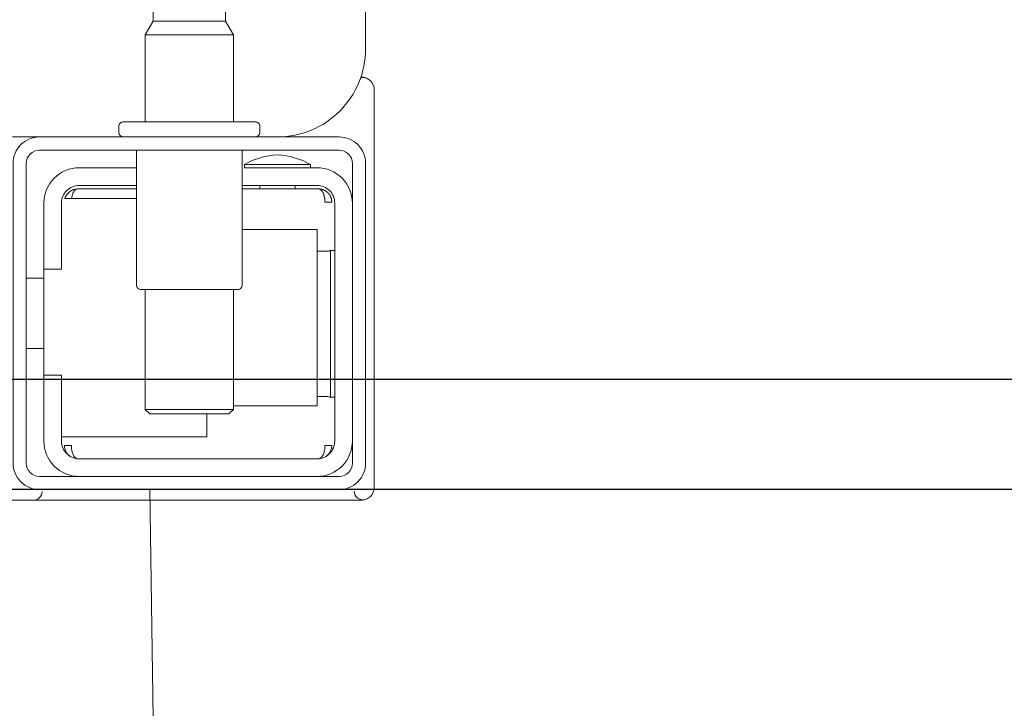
# Model space of a CAD drawing. Header units: millimetres. Extents: x -1893473 to 1546619, y -568027 to 942944.
# Tile 169 of 256: x 167630 to 167742, y -495904 to -495826. Entities that reach past the tile are written whole.
import ezdxf
from ezdxf.enums import TextEntityAlignment as Align

# ---------------------------------------------------------------- set-up
doc = ezdxf.new("R2010")
doc.units = ezdxf.units.MM
doc.header["$LTSCALE"] = 0.2
doc.layers.get('0').update_dxf_attribs({"lineweight": 0})
for name, color, linetype, lineweight in [('!! 0_Opis_pom', 9, 'Continuous', 13), ('!! 1_OPIS POM NOWE', 140, 'Continuous', 5), ('!! 2_wypos-sanitarne', 240, 'Continuous', 9), ('P-Opis nadproża', 150, 'Continuous', 9)]:
    doc.layers.add(name, color=color, linetype=linetype, lineweight=lineweight)
doc.layers.add('!! 1_zabudowa GK', color=33, linetype='Continuous')
doc.layers.add('!!_@ wypos sanit nd', color=7, linetype='Continuous', lineweight=0, plot=False)
doc.styles.add('ARIAL', font='tahoma.ttf')

# ---------------------------------------------------------------- blocks, each defined once
blk = doc.blocks.new('A$C324a30b8')
for points in [[(-0.17832, -0.47832), (-0.17797, -0.23916), (-0.17727, -0.11958), (-0.17552, 0)], [(-0.17552, 0), (0.17552, 0)]]:
    blk.add_lwpolyline(points)
blk = doc.blocks.new('A$C4ebe9e89')
for points in [[(-0.15993, 0.04968), (-0.17248, 0.04968, 0.405519), (-0.172, 0.05018), (-0.172, 0.05088, 0.414214), (-0.1725, 0.05138), (-0.1875, 0.05138, 0.414214), (-0.188, 0.05088), (-0.188, 0.05018, 0.405519), (-0.18751, 0.04968), (-0.19, 0.04968, -0.414214), (-0.2, 0.05968), (-0.2, 0.13968, -0.266001), (-0.19506, 0.1483)], [(-0.185, 0.06836), (-0.185, 0.06812, -0.050055), (-0.18485, 0.06786), (-0.18364, 0.06745, -0.719897), (-0.18364, 0.06707), (-0.18485, 0.06666, -0.050055), (-0.185, 0.0664), (-0.185, 0.06612, -0.050055), (-0.18485, 0.06586), (-0.18364, 0.06545, -0.719897), (-0.18364, 0.06507), (-0.18485, 0.06466, -0.050055), (-0.185, 0.0644), (-0.1841, 0.06388), (-0.1841, 0.06282), (-0.185, 0.06126), (-0.185, 0.05138)], [(-0.175, 0.06836), (-0.175, 0.06812, 0.050055), (-0.17514, 0.06786), (-0.17636, 0.06745, 0.719897), (-0.17636, 0.06707), (-0.17514, 0.06666, 0.050055), (-0.175, 0.0664), (-0.175, 0.06612, 0.050055), (-0.17514, 0.06586), (-0.17636, 0.06545, 0.719897), (-0.17636, 0.06507), (-0.17514, 0.06466, 0.050055), (-0.175, 0.0644), (-0.1759, 0.06388), (-0.1759, 0.06282), (-0.175, 0.06126), (-0.175, 0.05138)], [(-0.20011, 0.05634, 0.091301), (-0.20055, 0.05604, 0.198909), (-0.20099, 0.05497)], [(-0.19944, 0.0564, 0.170835), (-0.20011, 0.05634)], [(-0.186, 0.04818), (-0.186, 0.03288, 0.414214), (-0.1855, 0.03238), (-0.1745, 0.03238, 0.414214), (-0.174, 0.03288), (-0.174, 0.04818)], [(-0.18625, 0.04656, 0.119096), (-0.19, 0.04764, 0.119096), (-0.19375, 0.04656)], [(-0.1985, 0.04218, -0.414214), (-0.1945, 0.04618), (-0.18625, 0.04618), (-0.18625, 0.04656), (-0.19375, 0.04656), (-0.19375, 0.04618)], [(-0.174, 0.04618), (-0.1675, 0.04618, -0.414214), (-0.1635, 0.04218), (-0.16353, 0.04268)], [(-0.186, 0.04418), (-0.1945, 0.04418, 0.414214), (-0.1965, 0.04218), (-0.1965, 0.01518, 0.414214), (-0.1945, 0.01318), (-0.1675, 0.01318, 0.414214), (-0.1655, 0.01518), (-0.1655, 0.02268), (-0.1635, 0.02268), (-0.1635, 0.04218)], [(-0.1635, 0.03468), (-0.1655, 0.03468), (-0.1655, 0.04218, 0.414214), (-0.1675, 0.04418), (-0.174, 0.04418)], [(-0.1945, 0.02025), (-0.19515, 0.02024), (-0.19542, 0.02024), (-0.1956, 0.02024), (-0.19567, 0.02024, 0.116465), (-0.19589, 0.02018), (-0.19601, 0.02013), (-0.19601, 0.03683), (-0.19589, 0.03678, 0.116465), (-0.19567, 0.03672), (-0.19542, 0.03672), (-0.19515, 0.03672), (-0.1945, 0.03671)], [(-0.1675, 0.01118, 0.414214), (-0.1635, 0.01518), (-0.1635, 0.02268)], [(-0.1985, 0.01518, 0.414214), (-0.1945, 0.01118)], [(-0.20099, 0.00998, 0.198909), (-0.20055, 0.00892, 0.091301), (-0.20011, 0.00862)], [(-0.16237, 0.00849), (-0.16249, 0.00849), (-0.16269, 0.00849), (-0.16294, 0.00849), (-0.16323, 0.00849), (-0.16357, 0.00849), (-0.16393, 0.00849), (-0.16428, 0.00849), (-0.19771, 0.00849), (-0.19841, 0.00849), (-0.19903, 0.00849), (-0.19948, 0.00849), (-0.19961, 0.00849), (-0.19973, 0.00851), (-0.19984, 0.00853), (-0.20003, 0.00859, 0.517033), (-0.1987, 0.00952)], [(-0.1633, 0.00948, 0.412536), (-0.1623, 0.00848), (-0.1125, 0.00848), (-0.11221, 0.00851), (-0.11193, 0.0086), (-0.11168, 0.00873), (-0.11145, 0.00892), (-0.11126, 0.00914), (-0.11112, 0.0094), (-0.11104, 0.00968)]]:
    blk.add_lwpolyline(points, format="xyb")
for points in [[(-0.1759, 0.06282), (-0.1841, 0.06282)], [(-0.175, 0.06126), (-0.185, 0.06126)], [(-0.20001, 0.05638), (-0.19987, 0.05642), (-0.19976, 0.05645), (-0.19962, 0.05647), (-0.19948, 0.05647)], [(-0.20099, 0.05497), (-0.20099, 0.00998)], [(-0.19478, 0.04378), (-0.186, 0.04378)], [(-0.192, 0.04418), (-0.192, 0.04378)], [(-0.188, 0.04418), (-0.188, 0.04378)], [(-0.16664, 0.04268), (-0.16666, 0.04284), (-0.16669, 0.04295), (-0.16672, 0.04306), (-0.16675, 0.04316), (-0.16679, 0.04326), (-0.16683, 0.04337), (-0.16689, 0.04346), (-0.16694, 0.04355), (-0.16701, 0.04363), (-0.1671, 0.0437), (-0.16718, 0.04375), (-0.16728, 0.04378), (-0.16718, 0.04377), (-0.16708, 0.04376), (-0.16696, 0.04373), (-0.16686, 0.0437), (-0.16677, 0.04367), (-0.16666, 0.04362), (-0.16657, 0.04357), (-0.16646, 0.0435), (-0.16636, 0.04342), (-0.16627, 0.04334), (-0.16618, 0.04324), (-0.1661, 0.04314), (-0.16603, 0.04303), (-0.16597, 0.04292), (-0.16592, 0.0428), (-0.16588, 0.04268), (-0.174, 0.04268)], [(-0.174, 0.04378), (-0.16722, 0.04378)], [(-0.185, 0.01918), (-0.1945, 0.01918), (-0.1945, 0.03918), (-0.186, 0.03918)], [(-0.19591, 0.03679), (-0.19602, 0.03679), (-0.19616, 0.03679), (-0.19632, 0.03679), (-0.1965, 0.03679)], [(-0.1615, 0.03368), (-0.1635, 0.03368)], [(-0.185, 0.03238), (-0.185, 0.01876), (-0.1845, 0.01826), (-0.1755, 0.01826), (-0.175, 0.01876), (-0.175, 0.03238)], [(-0.1615, 0.02568), (-0.1635, 0.02568)], [(-0.1965, 0.02017), (-0.19632, 0.02017), (-0.19616, 0.02017), (-0.19602, 0.02017), (-0.19591, 0.02017)], [(-0.175, 0.01876), (-0.185, 0.01876)], [(-0.182, 0.01826), (-0.182, 0.01568), (-0.1655, 0.01568)], [(-0.16636, 0.01353), (-0.16625, 0.01364), (-0.16618, 0.01371), (-0.16612, 0.01379), (-0.16606, 0.01388), (-0.166, 0.01398), (-0.16596, 0.01407), (-0.16592, 0.01417), (-0.16589, 0.01428), (-0.16586, 0.01438), (-0.16584, 0.01449), (-0.16583, 0.01459), (-0.16583, 0.01469), (-0.16593, 0.01468), (-0.16606, 0.01468), (-0.1663, 0.01468), (-0.1664, 0.01468), (-0.16651, 0.01468), (-0.16661, 0.01468), (-0.16661, 0.01458), (-0.16662, 0.01448), (-0.16663, 0.01438), (-0.16664, 0.01428), (-0.16665, 0.01418), (-0.16667, 0.01407), (-0.1667, 0.01397), (-0.16673, 0.01387), (-0.16676, 0.01377), (-0.1668, 0.01366), (-0.16685, 0.01356), (-0.1669, 0.01347), (-0.16697, 0.01338), (-0.16704, 0.01331), (-0.16712, 0.01325), (-0.16725, 0.01318), (-0.19475, 0.01318), (-0.19493, 0.01328), (-0.19501, 0.01336), (-0.19507, 0.01344), (-0.19513, 0.01353), (-0.19518, 0.01363), (-0.19522, 0.01372), (-0.19526, 0.01383), (-0.19529, 0.01393), (-0.19532, 0.01405), (-0.19534, 0.01415), (-0.19536, 0.01425), (-0.19537, 0.01435), (-0.19538, 0.01446), (-0.19538, 0.01458), (-0.19539, 0.01468), (-0.19617, 0.01467), (-0.19616, 0.01456), (-0.19615, 0.01446), (-0.19613, 0.01435), (-0.1961, 0.01425), (-0.19607, 0.01415), (-0.19603, 0.01405), (-0.19598, 0.01395), (-0.19592, 0.01386), (-0.19586, 0.01377), (-0.19579, 0.01369), (-0.19571, 0.01361), (-0.19563, 0.01353)]]:
    blk.add_lwpolyline(points)
for points in [[(-0.2, 0.01268), (-0.2, 0.04668, -0.414214), (-0.197, 0.04968), (-0.163, 0.04968, -0.414214), (-0.16, 0.04668), (-0.16, 0.01268, -0.414214), (-0.163, 0.00968), (-0.197, 0.00968, -0.414214)], [(-0.1615, 0.04668), (-0.1615, 0.01268, -0.414214), (-0.163, 0.01118), (-0.197, 0.01118, -0.414214), (-0.1985, 0.01268), (-0.1985, 0.04668, -0.414214), (-0.197, 0.04818), (-0.163, 0.04818, -0.414214)]]:
    blk.add_lwpolyline(points, format="xyb", close=True)
blk.add_lwpolyline([(-0.19467, 0.04378), (-0.19466, 0.04378), (-0.19466, 0.04378), (-0.19466, 0.04378), (-0.19466, 0.04378), (-0.19466, 0.04378), (-0.19466, 0.04378), (-0.19466, 0.04378), (-0.19466, 0.04378), (-0.19466, 0.04378), (-0.19466, 0.04378), (-0.19466, 0.04378), (-0.19466, 0.04378), (-0.19466, 0.04378), (-0.19466, 0.04378), (-0.19466, 0.04378), (-0.19466, 0.04378), (-0.19467, 0.04378), (-0.19467, 0.04378), (-0.19467, 0.04378), (-0.19467, 0.04378), (-0.19468, 0.04378), (-0.19468, 0.04378), (-0.19469, 0.04378), (-0.1947, 0.04378), (-0.1947, 0.04378), (-0.19471, 0.04378), (-0.19471, 0.04378), (-0.19471, 0.04378), (-0.19471, 0.04378), (-0.19472, 0.04378), (-0.19472, 0.04378), (-0.19472, 0.04377), (-0.19472, 0.04377), (-0.19473, 0.04377), (-0.19473, 0.04377), (-0.19473, 0.04377), (-0.19473, 0.04377), (-0.19473, 0.04377), (-0.19473, 0.04377), (-0.19474, 0.04377), (-0.19474, 0.04377), (-0.19474, 0.04377), (-0.19474, 0.04377), (-0.19474, 0.04377), (-0.19475, 0.04377), (-0.19475, 0.04377), (-0.19475, 0.04377), (-0.19475, 0.04377), (-0.19476, 0.04377), (-0.19476, 0.04377), (-0.19476, 0.04377), (-0.19477, 0.04376), (-0.19477, 0.04376), (-0.19477, 0.04376), (-0.19478, 0.04376), (-0.19479, 0.04376), (-0.19479, 0.04376), (-0.1948, 0.04375), (-0.19481, 0.04375), (-0.19481, 0.04375), (-0.19482, 0.04374), (-0.19483, 0.04374), (-0.19483, 0.04374), (-0.19484, 0.04373), (-0.19485, 0.04373), (-0.19485, 0.04373), (-0.19486, 0.04372), (-0.19487, 0.04372), (-0.19488, 0.04371), (-0.19488, 0.04371), (-0.19489, 0.0437), (-0.1949, 0.0437), (-0.1949, 0.04369), (-0.19491, 0.04369), (-0.19492, 0.04368), (-0.19493, 0.04368), (-0.19493, 0.04367), (-0.19494, 0.04367), (-0.19495, 0.04366), (-0.19495, 0.04366), (-0.19496, 0.04365), (-0.19497, 0.04364), (-0.19497, 0.04364), (-0.19498, 0.04363), (-0.19499, 0.04362), (-0.19499, 0.04362), (-0.195, 0.04361), (-0.19501, 0.0436), (-0.19501, 0.04359), (-0.19502, 0.04359), (-0.19503, 0.04358), (-0.19503, 0.04357), (-0.19504, 0.04356), (-0.19504, 0.04356), (-0.19505, 0.04355), (-0.19506, 0.04354), (-0.19506, 0.04353), (-0.19507, 0.04352), (-0.19508, 0.04351), (-0.19508, 0.0435), (-0.19509, 0.04349), (-0.19509, 0.04349), (-0.1951, 0.04348), (-0.19511, 0.04347), (-0.19511, 0.04346), (-0.19512, 0.04345), (-0.19512, 0.04344), (-0.19513, 0.04343), (-0.19513, 0.04342), (-0.19514, 0.04341), (-0.19515, 0.0434), (-0.19515, 0.04339), (-0.19516, 0.04338), (-0.19516, 0.04337), (-0.19517, 0.04336), (-0.19517, 0.04334), (-0.19518, 0.04333), (-0.19518, 0.04332), (-0.19519, 0.04331), (-0.19519, 0.0433), (-0.1952, 0.04329), (-0.1952, 0.04328), (-0.19521, 0.04327), (-0.19521, 0.04325), (-0.19522, 0.04324), (-0.19522, 0.04323), (-0.19523, 0.04322), (-0.19523, 0.04321), (-0.19524, 0.04319), (-0.19524, 0.04318), (-0.19525, 0.04317), (-0.19525, 0.04316), (-0.19526, 0.04313), (-0.19527, 0.04311), (-0.19527, 0.04308), (-0.19528, 0.04306), (-0.19529, 0.04303), (-0.1953, 0.043), (-0.1953, 0.04298), (-0.19531, 0.04295), (-0.19532, 0.04292), (-0.19532, 0.0429), (-0.19533, 0.04287), (-0.19533, 0.04285), (-0.19534, 0.04282), (-0.19534, 0.04279), (-0.19535, 0.04277), (-0.19535, 0.04274), (-0.19536, 0.04271), (-0.19536, 0.04269), (-0.19536, 0.04266), (-0.19537, 0.04263), (-0.19537, 0.04261), (-0.19537, 0.04258), (-0.19537, 0.04257), (-0.19537, 0.04256), (-0.19537, 0.04255), (-0.19537, 0.04255), (-0.19537, 0.04254), (-0.19538, 0.04253), (-0.19538, 0.04253), (-0.19538, 0.04252), (-0.19538, 0.04252), (-0.19538, 0.04251), (-0.19538, 0.04251), (-0.19538, 0.0425), (-0.19538, 0.04249), (-0.19538, 0.04249), (-0.19538, 0.04248), (-0.19538, 0.04248), (-0.19538, 0.04248), (-0.19538, 0.04247), (-0.19538, 0.04247), (-0.19538, 0.04246), (-0.19538, 0.04246), (-0.19538, 0.04246), (-0.19538, 0.04245), (-0.19538, 0.04245), (-0.19538, 0.04245), (-0.19538, 0.04244), (-0.19538, 0.04244), (-0.19538, 0.04244), (-0.19538, 0.04244), (-0.19538, 0.04243), (-0.19538, 0.04243), (-0.19538, 0.04243), (-0.19538, 0.04242), (-0.19538, 0.04242), (-0.19538, 0.04241), (-0.19538, 0.04241), (-0.19538, 0.0424), (-0.19538, 0.0424), (-0.19538, 0.04239), (-0.19538, 0.04239), (-0.19538, 0.04239), (-0.19538, 0.04238), (-0.19538, 0.04238), (-0.19538, 0.04237), (-0.19538, 0.04237), (-0.19538, 0.04236), (-0.19538, 0.04236), (-0.19538, 0.04235), (-0.19538, 0.04235), (-0.19538, 0.04234), (-0.19538, 0.04234), (-0.19538, 0.04234), (-0.19538, 0.04233), (-0.19538, 0.04232), (-0.19538, 0.04232), (-0.19538, 0.04231), (-0.19538, 0.04231), (-0.19538, 0.04231), (-0.19538, 0.0423), (-0.19538, 0.0423), (-0.19538, 0.04229), (-0.19538, 0.04229), (-0.19538, 0.04229), (-0.19538, 0.04229), (-0.19538, 0.04228), (-0.19538, 0.04228), (-0.19538, 0.04228), (-0.19538, 0.04228), (-0.19539, 0.04228), (-0.19539, 0.04228), (-0.19539, 0.04228), (-0.19539, 0.04227), (-0.19539, 0.04227), (-0.1954, 0.04227), (-0.1954, 0.04227), (-0.1954, 0.04227), (-0.1954, 0.04227), (-0.19541, 0.04227), (-0.19541, 0.04227), (-0.19542, 0.04227), (-0.19542, 0.04227), (-0.19543, 0.04228), (-0.19544, 0.04228), (-0.19545, 0.04228), (-0.19545, 0.04228), (-0.19546, 0.04228), (-0.19546, 0.04228), (-0.19546, 0.04228), (-0.19547, 0.04228), (-0.19548, 0.04228), (-0.19549, 0.04228), (-0.19549, 0.04228), (-0.1955, 0.04228), (-0.19551, 0.04228), (-0.19552, 0.04228), (-0.19553, 0.04228), (-0.19554, 0.04228), (-0.19555, 0.04228), (-0.19556, 0.04228), (-0.19557, 0.04228), (-0.19558, 0.04228), (-0.19559, 0.04228), (-0.19561, 0.04228), (-0.19563, 0.04228), (-0.19565, 0.04228), (-0.19568, 0.04228), (-0.1957, 0.04228), (-0.19574, 0.04228), (-0.19576, 0.04228), (-0.19578, 0.04228), (-0.19595, 0.04228), (-0.19596, 0.04228), (-0.19598, 0.04228), (-0.19599, 0.04228), (-0.196, 0.04228), (-0.19602, 0.04228), (-0.19603, 0.04228), (-0.19604, 0.04228), (-0.19605, 0.04228), (-0.19606, 0.04228), (-0.19607, 0.04228), (-0.19608, 0.04228), (-0.19609, 0.04228), (-0.1961, 0.04228), (-0.19611, 0.04228), (-0.19612, 0.04228), (-0.19613, 0.04229), (-0.19613, 0.04229), (-0.19614, 0.04229), (-0.19614, 0.04229), (-0.19615, 0.04229), (-0.19615, 0.04229), (-0.19615, 0.04229), (-0.19615, 0.04229), (-0.19616, 0.04229), (-0.19616, 0.04229), (-0.19616, 0.04228), (-0.19616, 0.04228), (-0.19616, 0.04228), (-0.19616, 0.04228), (-0.19616, 0.04228), (-0.19616, 0.04228), (-0.19616, 0.04227), (-0.19616, 0.04227), (-0.19616, 0.04227), (-0.19617, 0.04227), (-0.19617, 0.04227), (-0.19617, 0.04227), (-0.19617, 0.04227), (-0.19617, 0.04227), (-0.19617, 0.04227), (-0.19617, 0.04227), (-0.19617, 0.04228), (-0.19617, 0.04228), (-0.19617, 0.04228), (-0.19617, 0.04229), (-0.19617, 0.04229), (-0.19617, 0.04229), (-0.19617, 0.0423), (-0.19617, 0.04231), (-0.19617, 0.04232), (-0.19617, 0.04233), (-0.19617, 0.04234), (-0.19616, 0.04234), (-0.19616, 0.04234), (-0.19616, 0.04235), (-0.19616, 0.04235), (-0.19616, 0.04236), (-0.19616, 0.04236), (-0.19616, 0.04237), (-0.19616, 0.04238), (-0.19616, 0.04239), (-0.19616, 0.04239), (-0.19616, 0.0424), (-0.19616, 0.0424), (-0.19616, 0.04241), (-0.19616, 0.04241), (-0.19616, 0.04241), (-0.19616, 0.04242), (-0.19616, 0.04242), (-0.19616, 0.04243), (-0.19616, 0.04243), (-0.19616, 0.04244), (-0.19616, 0.04244), (-0.19616, 0.04245), (-0.19616, 0.04245), (-0.19616, 0.04246), (-0.19616, 0.04246), (-0.19615, 0.04246), (-0.19615, 0.04246), (-0.19615, 0.04247), (-0.19615, 0.04247), (-0.19615, 0.04248), (-0.19615, 0.04248), (-0.19615, 0.04248), (-0.19615, 0.04249), (-0.19615, 0.04249), (-0.19615, 0.0425), (-0.19615, 0.04251), (-0.19615, 0.04251), (-0.19615, 0.04252), (-0.19615, 0.04252), (-0.19614, 0.04253), (-0.19614, 0.04254), (-0.19614, 0.04254), (-0.19614, 0.04255), (-0.19614, 0.04256), (-0.19614, 0.04256), (-0.19614, 0.04257), (-0.19614, 0.04258), (-0.19613, 0.04259), (-0.19613, 0.0426), (-0.19613, 0.0426), (-0.19613, 0.04261), (-0.19612, 0.04263), (-0.19612, 0.04264), (-0.19612, 0.04266), (-0.19611, 0.04268), (-0.19611, 0.04269), (-0.1961, 0.04271), (-0.1961, 0.04273), (-0.19609, 0.04274), (-0.19609, 0.04276), (-0.19608, 0.04277), (-0.19608, 0.04279), (-0.19607, 0.04281), (-0.19606, 0.04282), (-0.19606, 0.04284), (-0.19605, 0.04285), (-0.19605, 0.04287), (-0.19604, 0.04288), (-0.19603, 0.0429), (-0.19602, 0.04291), (-0.19602, 0.04293), (-0.19601, 0.04295), (-0.196, 0.04296), (-0.19599, 0.04298), (-0.19599, 0.04299), (-0.19598, 0.043), (-0.19597, 0.04302), (-0.19596, 0.04303), (-0.19595, 0.04305), (-0.19595, 0.04306), (-0.19594, 0.04308), (-0.19593, 0.04309), (-0.19592, 0.04311), (-0.19591, 0.04312), (-0.1959, 0.04313), (-0.19589, 0.04315), (-0.19588, 0.04316), (-0.19587, 0.04317), (-0.19586, 0.04319), (-0.19585, 0.0432), (-0.19584, 0.04321), (-0.19583, 0.04323), (-0.19582, 0.04324), (-0.19581, 0.04325), (-0.1958, 0.04327), (-0.19578, 0.04328), (-0.19577, 0.04329), (-0.19576, 0.0433), (-0.19575, 0.04332), (-0.19574, 0.04333), (-0.19573, 0.04334), (-0.19571, 0.04335), (-0.1957, 0.04336), (-0.19569, 0.04338), (-0.19568, 0.04339), (-0.19567, 0.0434), (-0.19565, 0.04341), (-0.19564, 0.04342), (-0.19563, 0.04343), (-0.19561, 0.04344), (-0.1956, 0.04345), (-0.19559, 0.04346), (-0.19557, 0.04347), (-0.19556, 0.04348), (-0.19555, 0.04349), (-0.19553, 0.0435), (-0.19552, 0.04351), (-0.19551, 0.04352), (-0.19549, 0.04353), (-0.19548, 0.04354), (-0.19546, 0.04355), (-0.19545, 0.04356), (-0.19543, 0.04357), (-0.19542, 0.04358), (-0.19541, 0.04358), (-0.19539, 0.04359), (-0.19538, 0.0436), (-0.19536, 0.04361), (-0.19535, 0.04362), (-0.19533, 0.04362), (-0.19532, 0.04363), (-0.1953, 0.04364), (-0.19529, 0.04365), (-0.19527, 0.04365), (-0.19525, 0.04366), (-0.19524, 0.04367), (-0.19522, 0.04367), (-0.19521, 0.04368), (-0.19519, 0.04368), (-0.19518, 0.04369), (-0.19516, 0.0437), (-0.19514, 0.0437), (-0.19513, 0.04371), (-0.19511, 0.04371), (-0.1951, 0.04372), (-0.19508, 0.04372), (-0.19506, 0.04373), (-0.19505, 0.04373), (-0.19503, 0.04373), (-0.19501, 0.04374), (-0.195, 0.04374), (-0.19498, 0.04375), (-0.19496, 0.04375), (-0.19495, 0.04375), (-0.19493, 0.04376), (-0.19491, 0.04376), (-0.19491, 0.04376), (-0.1949, 0.04376), (-0.19489, 0.04376), (-0.19488, 0.04376), (-0.19487, 0.04377), (-0.19486, 0.04377), (-0.19485, 0.04377), (-0.19483, 0.04377), (-0.19482, 0.04377), (-0.19481, 0.04377), (-0.1948, 0.04377), (-0.19479, 0.04377), (-0.19479, 0.04377), (-0.19478, 0.04377), (-0.19478, 0.04378), (-0.19477, 0.04378), (-0.19476, 0.04378), (-0.19475, 0.04378), (-0.19475, 0.04378), (-0.19474, 0.04378), (-0.19474, 0.04378), (-0.19473, 0.04378), (-0.19473, 0.04378), (-0.19471, 0.04378), (-0.1947, 0.04378), (-0.1947, 0.04378), (-0.19469, 0.04378), (-0.19469, 0.04378), (-0.19469, 0.04378), (-0.19469, 0.04378), (-0.19469, 0.04378), (-0.19468, 0.04378), (-0.19468, 0.04378), (-0.19468, 0.04378), (-0.19467, 0.04378), (-0.19467, 0.04378), (-0.19467, 0.04378), (-0.19467, 0.04378)], close=True)
blk = doc.blocks.new('A$C2EB40A8D')
at = {"layer": '!! 1_zabudowa GK'}
for points in [[(6407.5648, -1464.98603), (3298.87011, -1464.98603)], [(6407.5648, -1477.48603), (3298.87011, -1477.48603)]]:
    blk.add_lwpolyline(points, dxfattribs=at)
at = {"layer": '!! 2_wypos-sanitarne', "xscale": -1000, "yscale": 1000, "zscale": 1000}
blk.add_blockref('A$C324a30b8', (3801.52528, -1477.48603), dxfattribs=at)
at = {"layer": '!!_@ wypos sanit nd', "xscale": -1000, "yscale": 1000, "zscale": 1000}
blk.add_blockref('A$C4ebe9e89', (3801.52528, -1487.16603), dxfattribs=at)
at = {"layer": '!! 0_Opis_pom', "ltscale": 0.7, "style": 'ARIAL'}
for tag, p in [('B1,21', (-891.77727, 31796.97458)), ('A1,16', (-13651.31084, 31587.95236)), ('B1,19', (-5798.61305, 31587.22944)), ('B1/17', (-9701.43347, 31565.05244)), ('1,23', (10805.41388, 31565.05244)), ('1,22', (4526.58954, 31507.65132)), ('A1,1', (-16866.13618, 31459.3792)), ('B1,18', (-7791.62894, 31330.08444)), ('B1,20', (-2961.4347, 31167.05787)), ('A1,6', (-19287.17717, 30923.71998)), ('B1,1', (14135.63445, 30913.92963)), ('B1,3', (17346.74696, 30023.81022)), ('B1,4', (29817.71501, 29157.67457)), ('A1,5', (-23454.5385, 28820.77901)), ('A1,2', (-17502.57721, 28602.57524)), ('B1,2D', (2616.16402, 28559.52261)), ('A1,15', (-13651.31084, 28261.46046)), ('B1,4', (29883.58177, 28158.35876)), ('B1,2B', (18801.54781, 27650.12382)), ('B1,2A', (13086.7373, 27376.04393)), ('A1,3', (-16846.27912, 25980.40356)), ('B1,8', (9089.53994, 25356.27639)), ('B1,6', (31915.87888, 23754.79829)), ('A1,4', (-24010.17576, 23559.17399)), ('B1,14', (-11621.32288, 23261.44183)), ('B1,13', (-3080.55208, 22924.09997)), ('B1,5', (29245.49088, 22896.69268)), ('B1,10', (3982.60923, 22874.21277)), ('B1,9', (5634.43488, 22623.92098)), ('B1,2C', (13327.26639, 22378.5328)), ('B1,7', (16398.41175, 22348.28836)), ('B1,11', (5553.20442, 20939.83877)), ('B1,12', (3693.27174, 20628.72148)), ('C1,3', (5969.08376, 16336.01084)), ('C1,2', (11955.93711, 11671.55655)), ('C1,1', (15659.17205, 11415.94196)), ('C1,4', (5140.00888, 9205.5831)), ('C1,5', (5680.4486, 6154.54995)), ('C1,10', (16327.05085, 6080.66085)), ('C1,9', (16526.57171, 3173.45283)), ('C1,6', (6367.37903, 2771.84181)), ('D0,18', (-1981.87701, -110.73158)), ('D0,7', (-13531.42299, -1159.67649)), ('C1,7', (7275.77161, -1303.00991)), ('D0,17', (2064.87671, -1345.69113)), ('D0,3', (-9324.21674, -1442.63631)), ('D0,6', (-17529.61851, -1957.37463)), ('D0,10', (-21369.4432, -2140.60378)), ('D,09', (-12990.08379, -2746.32902)), ('D0,2', (-5516.19514, -3101.87722)), ('D0,16', (2266.73061, -3284.15369)), ('D0,8', (-14357.79539, -3567.69719)), ('D0,5', (-10461.54478, -3629.26575)), ('D0,4', (-8396.53404, -4353.7937)), ('D0,15', (1974.41895, -5205.84774)), ('D0,1', (-5633.49598, -5662.48534)), ('D0,11', (-23334.09291, -6045.78706)), ('D0,12', (-22436.85763, -9302.9678)), ('D0,13', (-22436.85763, -11581.16526)), ('D0,14', (-13645.94445, -11884.57769))]:
    blk.add_attdef(tag, text='', height=119.68, dxfattribs=at).set_placement(p, align=Align.MIDDLE_CENTER)
at = {"layer": '!! 1_OPIS POM NOWE', "style": 'ARIAL'}
for tag, p in [('C1.7A', (7769.3756, 685.765)), ('C1.7C', (7655.80151, -2045.04756)), ('C1.8B', (10935.93068, -2107.41983)), ('C1.8A', (13897.39715, -2120.69016)), ('C1.7B', (8274.43201, -3270.18959)), ('E1.2', (16701.02923, -5331.07351)), ('E1.5E', (21974.23379, -5463.99012)), ('E1.5D', (24989.27391, -5785.36474)), ('E1.1', (8357.81567, -5851.01076)), ('E1.5C', (25222.53959, -6394.64172)), ('E1.5B', (27694.70831, -7009.86571)), ('E1.6', (5279.46063, -8141.28746)), ('E1.5A', (25547.9555, -8495.18994)), ('E1.5G', (23977.19473, -9792.46695)), ('E1.5F', (22414.7084, -9822.66389)), ('E1,4', (13935.69867, -10458.20073)), ('E1.5L', (28030.8296, -11267.7725)), ('E1.3', (5639.18862, -11994.01941)), ('E1.5H', (23988.49716, -12231.38049)), ('E1.5K', (27714.73934, -12977.98364)), ('E1.5I', (22290.68736, -13989.9049)), ('E1.5J', (27095.71534, -16088.17469))]:
    blk.add_attdef(tag, text='', height=119.68, dxfattribs=at).set_placement(p, align=Align.MIDDLE_CENTER)

msp = doc.modelspace()

# ---------------------------------------------------------------- block references
at = {"layer": 'P-Opis nadproża', "color": 4}
msp.add_blockref('A$C2EB40A8D', (163667.94092, -494401.63474), dxfattribs=at)

doc.saveas('drawing.dxf')
